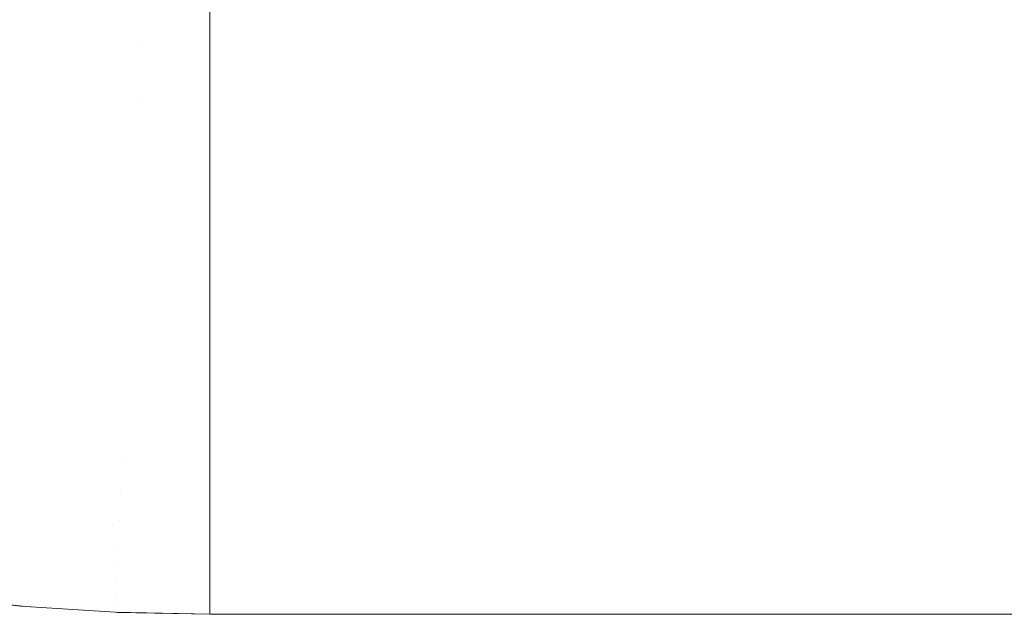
# Model space of a CAD drawing. Header units: centimetres. Extents: x -26 to 27.3, y -25.9 to -24.1.
# Tile 10 of 224: x -25.9262 to -25.8809, y -25.8599 to -25.8325. Entities that reach past the tile are written whole.
import ezdxf

# ---------------------------------------------------------------- set-up
doc = ezdxf.new("R2010")
doc.units = ezdxf.units.CM
doc.header["$LTSCALE"] = 2.54
doc.layers.add('Lucido design-1', color=7, linetype='Continuous')

# ---------------------------------------------------------------- blocks, each defined once
blk = doc.blocks.new('Gruppo-7-1')
at = {"color": 7, "linetype": 'Continuous', "lineweight": 9}
for points, invisible_edges in [([(-25.923902, -25.833268, 1181.655094), (-25.927097, -25.832918, 1181.655094), (-25.926729, -25.830122, 1181.652146), (-25.923656, -25.830459, 1181.652146)], 15), ([(-25.923488, -25.830458, 1182.393323), (-25.926478, -25.830139, 1182.393323), (-25.926848, -25.83303, 1182.390274), (-25.923736, -25.833361, 1182.390274)], 15), ([(-25.920695, -25.833478, 1181.655094), (-25.923902, -25.833268, 1181.655094), (-25.923656, -25.830459, 1181.652146), (-25.920572, -25.830661, 1181.652146)], 15), ([(-25.920488, -25.830649, 1182.393323), (-25.923488, -25.830458, 1182.393323), (-25.923736, -25.833361, 1182.390274), (-25.920612, -25.83356, 1182.390274)], 15), ([(-25.917482, -25.833548, 1181.655094), (-25.920695, -25.833478, 1181.655094), (-25.920572, -25.830661, 1181.652146), (-25.917482, -25.830728, 1181.652146)], 7), ([(-25.920488, -25.830649, 1182.393323), (-25.920612, -25.83356, 1182.390274), (-25.917482, -25.833627, 1182.390274), (-25.917482, -25.832068, 1182.391906)], 11), ([(-25.917482, -25.833548, 1181.655094), (-25.917482, -25.830728, 1181.652146), (27.182518, -25.830728, 1181.652146), (27.182518, -25.833548, 1181.655094)], 10), ([(27.182518, -25.833627, 1182.390274), (27.182518, -25.832068, 1182.391906), (-25.917482, -25.832068, 1182.391906), (-25.917482, -25.833627, 1182.390274)], 10), ([(-25.924137, -25.835957, 1181.658157), (-25.927449, -25.835594, 1181.658157), (-25.927097, -25.832918, 1181.655094), (-25.923902, -25.833268, 1181.655094)], 15), ([(-25.923736, -25.833361, 1182.390274), (-25.926848, -25.83303, 1182.390274), (-25.927201, -25.835787, 1182.387108), (-25.923971, -25.836131, 1182.387108)], 15), ([(-25.920813, -25.836175, 1181.658157), (-25.924137, -25.835957, 1181.658157), (-25.923902, -25.833268, 1181.655094), (-25.920695, -25.833478, 1181.655094)], 15), ([(-25.920612, -25.83356, 1182.390274), (-25.923736, -25.833361, 1182.390274), (-25.923971, -25.836131, 1182.387108), (-25.92073, -25.836338, 1182.387108)], 15), ([(-25.917482, -25.833614, 1181.655169), (-25.917482, -25.836247, 1181.658157), (-25.920813, -25.836175, 1181.658157), (-25.920695, -25.833478, 1181.655094)], 14), ([(-25.920695, -25.833478, 1181.655094), (-25.917482, -25.833548, 1181.655094), (-25.917482, -25.833614, 1181.655169)], 9), ([(-25.920612, -25.83356, 1182.390274), (-25.92073, -25.836338, 1182.387108), (-25.917482, -25.836407, 1182.387108), (-25.917482, -25.834939, 1182.38878)], 11), ([(-25.917482, -25.834939, 1182.38878), (-25.917482, -25.833627, 1182.390274), (-25.920612, -25.83356, 1182.390274)], 10), ([(27.182518, -25.833548, 1181.655094), (27.182518, -25.833614, 1181.655169), (-25.917482, -25.833614, 1181.655169), (-25.917482, -25.833548, 1181.655094)], 10), ([(-25.917482, -25.836247, 1181.658157), (-25.917482, -25.833614, 1181.655169), (27.182518, -25.833614, 1181.655169), (27.182518, -25.836247, 1181.658157)], 10), ([(-25.917482, -25.833627, 1182.390274), (-25.917482, -25.834939, 1182.38878), (27.182518, -25.834939, 1182.38878), (27.182518, -25.833627, 1182.390274)], 10), ([(27.182518, -25.836407, 1182.387108), (27.182518, -25.834939, 1182.38878), (-25.917482, -25.834939, 1182.38878), (-25.917482, -25.836407, 1182.387108)], 10), ([(-25.924362, -25.838522, 1181.661332), (-25.927785, -25.838147, 1181.661332), (-25.927449, -25.835594, 1181.658157), (-25.924137, -25.835957, 1181.658157)], 15), ([(-25.923971, -25.836131, 1182.387108), (-25.927201, -25.835787, 1182.387108), (-25.927537, -25.838407, 1182.383831), (-25.924195, -25.838763, 1182.383831)], 15), ([(-25.920925, -25.838747, 1181.661332), (-25.924362, -25.838522, 1181.661332), (-25.924137, -25.835957, 1181.658157), (-25.920813, -25.836175, 1181.658157)], 15), ([(-25.92073, -25.836338, 1182.387108), (-25.923971, -25.836131, 1182.387108), (-25.924195, -25.838763, 1182.383831), (-25.920842, -25.838977, 1182.383831)], 15), ([(-25.917482, -25.836487, 1181.658453), (-25.917482, -25.838822, 1181.661332), (-25.920925, -25.838747, 1181.661332), (-25.920813, -25.836175, 1181.658157)], 14), ([(-25.920813, -25.836175, 1181.658157), (-25.917482, -25.836247, 1181.658157), (-25.917482, -25.836487, 1181.658453)], 9), ([(-25.92073, -25.836338, 1182.387108), (-25.920842, -25.838977, 1182.383831), (-25.917482, -25.839048, 1182.383831), (-25.917482, -25.837674, 1182.385535)], 11), ([(-25.917482, -25.837674, 1182.385535), (-25.917482, -25.836407, 1182.387108), (-25.92073, -25.836338, 1182.387108)], 10), ([(27.182518, -25.836247, 1181.658157), (27.182518, -25.836487, 1181.658453), (-25.917482, -25.836487, 1181.658453), (-25.917482, -25.836247, 1181.658157)], 10), ([(-25.917482, -25.836407, 1182.387108), (-25.917482, -25.837674, 1182.385535), (27.182518, -25.837674, 1182.385535), (27.182518, -25.836407, 1182.387108)], 10), ([(-25.917482, -25.838822, 1181.661332), (-25.917482, -25.836487, 1181.658453), (27.182518, -25.836487, 1181.658453), (27.182518, -25.838822, 1181.661332)], 10), ([(27.182518, -25.839048, 1182.383831), (27.182518, -25.837674, 1182.385535), (-25.917482, -25.837674, 1182.385535), (-25.917482, -25.839048, 1182.383831)], 10), ([(-25.924575, -25.840957, 1181.664611), (-25.928104, -25.840571, 1181.664611), (-25.927785, -25.838147, 1181.661332), (-25.924362, -25.838522, 1181.661332)], 15), ([(-25.924195, -25.838763, 1182.383831), (-25.927537, -25.838407, 1182.383831), (-25.927854, -25.840885, 1182.380449), (-25.924407, -25.841253, 1182.380449)], 15), ([(-25.921032, -25.84119, 1181.664611), (-25.924575, -25.840957, 1181.664611), (-25.924362, -25.838522, 1181.661332), (-25.920925, -25.838747, 1181.661332)], 15), ([(-25.920842, -25.838977, 1182.383831), (-25.924195, -25.838763, 1182.383831), (-25.924407, -25.841253, 1182.380449), (-25.920948, -25.841473, 1182.380449)], 15), ([(-25.917482, -25.839214, 1181.661858), (-25.917482, -25.841267, 1181.664611), (-25.921032, -25.84119, 1181.664611), (-25.920925, -25.838747, 1181.661332)], 14), ([(-25.920925, -25.838747, 1181.661332), (-25.917482, -25.838822, 1181.661332), (-25.917482, -25.839214, 1181.661858)], 9), ([(27.182518, -25.838822, 1181.661332), (27.182518, -25.839214, 1181.661858), (-25.917482, -25.839214, 1181.661858), (-25.917482, -25.838822, 1181.661332)], 10), ([(-25.917482, -25.84027, 1182.382177), (-25.917482, -25.839048, 1182.383831), (-25.920842, -25.838977, 1182.383831), (-25.920948, -25.841473, 1182.380449)], 14), ([(-25.917482, -25.839048, 1182.383831), (-25.917482, -25.84027, 1182.382177), (27.182518, -25.84027, 1182.382177), (27.182518, -25.839048, 1182.383831)], 10), ([(-25.917482, -25.841267, 1181.664611), (-25.917482, -25.839214, 1181.661858), (27.182518, -25.839214, 1181.661858), (27.182518, -25.841267, 1181.664611)], 10), ([(-25.920948, -25.841473, 1182.380449), (-25.917482, -25.841547, 1182.380449), (-25.917482, -25.84027, 1182.382177)], 9), ([(27.182518, -25.841547, 1182.380449), (27.182518, -25.84027, 1182.382177), (-25.917482, -25.84027, 1182.382177), (-25.917482, -25.841547, 1182.380449)], 10), ([(-25.924776, -25.843259, 1181.667991), (-25.928406, -25.842862, 1181.667991), (-25.928104, -25.840571, 1181.664611), (-25.924575, -25.840957, 1181.664611)], 15), ([(-25.924407, -25.841253, 1182.380449), (-25.927854, -25.840885, 1182.380449), (-25.928153, -25.843218, 1182.376969), (-25.924607, -25.843596, 1182.376969)], 15), ([(-25.921133, -25.843498, 1181.667991), (-25.924776, -25.843259, 1181.667991), (-25.924575, -25.840957, 1181.664611), (-25.921032, -25.84119, 1181.664611)], 15), ([(-25.917482, -25.841791, 1181.665378), (-25.917482, -25.843578, 1181.667991), (-25.921133, -25.843498, 1181.667991), (-25.921032, -25.84119, 1181.664611)], 14), ([(-25.921032, -25.84119, 1181.664611), (-25.917482, -25.841267, 1181.664611), (-25.917482, -25.841791, 1181.665378)], 9), ([(-25.920948, -25.841473, 1182.380449), (-25.924407, -25.841253, 1182.380449), (-25.924607, -25.843596, 1182.376969), (-25.921048, -25.843823, 1182.376969)], 15), ([(-25.917482, -25.842721, 1182.378712), (-25.917482, -25.841547, 1182.380449), (-25.920948, -25.841473, 1182.380449), (-25.921048, -25.843823, 1182.376969)], 14), ([(27.182518, -25.841267, 1181.664611), (27.182518, -25.841791, 1181.665378), (-25.917482, -25.841791, 1181.665378), (-25.917482, -25.841267, 1181.664611)], 10), ([(-25.917482, -25.841547, 1182.380449), (-25.917482, -25.842721, 1182.378712), (27.182518, -25.842721, 1182.378712), (27.182518, -25.841547, 1182.380449)], 10), ([(-25.917482, -25.843578, 1181.667991), (-25.917482, -25.841791, 1181.665378), (27.182518, -25.841791, 1181.665378), (27.182518, -25.843578, 1181.667991)], 10), ([(-25.924965, -25.845423, 1181.671466), (-25.928689, -25.845016, 1181.671466), (-25.928406, -25.842862, 1181.667991), (-25.924776, -25.843259, 1181.667991)], 15), ([(-25.921048, -25.843823, 1182.376969), (-25.917482, -25.843899, 1182.376969), (-25.917482, -25.842721, 1182.378712)], 9), ([(27.182518, -25.843899, 1182.376969), (27.182518, -25.842721, 1182.378712), (-25.917482, -25.842721, 1182.378712), (-25.917482, -25.843899, 1182.376969)], 10), ([(-25.924607, -25.843596, 1182.376969), (-25.928153, -25.843218, 1182.376969), (-25.928433, -25.845402, 1182.373397), (-25.924793, -25.84579, 1182.373397)], 15), ([(-25.921227, -25.845668, 1181.671466), (-25.924965, -25.845423, 1181.671466), (-25.924776, -25.843259, 1181.667991), (-25.921133, -25.843498, 1181.667991)], 15), ([(-25.921048, -25.843823, 1182.376969), (-25.924607, -25.843596, 1182.376969), (-25.924793, -25.84579, 1182.373397), (-25.921141, -25.846023, 1182.373397)], 15), ([(-25.917482, -25.844212, 1181.669006), (-25.917482, -25.84575, 1181.671466), (-25.921227, -25.845668, 1181.671466), (-25.921133, -25.843498, 1181.667991)], 14), ([(-25.917482, -25.845022, 1182.375146), (-25.917482, -25.843899, 1182.376969), (-25.921048, -25.843823, 1182.376969), (-25.921141, -25.846023, 1182.373397)], 14), ([(-25.921133, -25.843498, 1181.667991), (-25.917482, -25.843578, 1181.667991), (-25.917482, -25.844212, 1181.669006)], 9), ([(27.182518, -25.843578, 1181.667991), (27.182518, -25.844212, 1181.669006), (-25.917482, -25.844212, 1181.669006), (-25.917482, -25.843578, 1181.667991)], 10), ([(-25.917482, -25.843899, 1182.376969), (-25.917482, -25.845022, 1182.375146), (27.182518, -25.845022, 1182.375146), (27.182518, -25.843899, 1182.376969)], 10), ([(-25.917482, -25.84575, 1181.671466), (-25.917482, -25.844212, 1181.669006), (27.182518, -25.844212, 1181.669006), (27.182518, -25.84575, 1181.671466)], 10), ([(-25.925142, -25.847446, 1181.67503), (-25.928954, -25.847028, 1181.67503), (-25.928689, -25.845016, 1181.671466), (-25.924965, -25.845423, 1181.671466)], 15), ([(-25.921141, -25.846023, 1182.373397), (-25.917482, -25.8461, 1182.373397), (-25.917482, -25.845022, 1182.375146)], 9), ([(27.182518, -25.8461, 1182.373397), (27.182518, -25.845022, 1182.375146), (-25.917482, -25.845022, 1182.375146), (-25.917482, -25.8461, 1182.373397)], 10), ([(-25.924793, -25.84579, 1182.373397), (-25.928433, -25.845402, 1182.373397), (-25.928693, -25.847434, 1182.369739), (-25.924967, -25.847831, 1182.369739)], 15), ([(-25.921316, -25.847696, 1181.67503), (-25.925142, -25.847446, 1181.67503), (-25.924965, -25.845423, 1181.671466), (-25.921227, -25.845668, 1181.671466)], 15), ([(-25.917482, -25.846474, 1181.672737), (-25.917482, -25.84778, 1181.67503), (-25.921316, -25.847696, 1181.67503), (-25.921227, -25.845668, 1181.671466)], 14), ([(-25.921227, -25.845668, 1181.671466), (-25.917482, -25.84575, 1181.671466), (-25.917482, -25.846474, 1181.672737)], 9), ([(-25.921141, -25.846023, 1182.373397), (-25.924793, -25.84579, 1182.373397), (-25.924967, -25.847831, 1182.369739), (-25.921228, -25.848069, 1182.369739)], 15), ([(-25.917482, -25.84717, 1182.371486), (-25.917482, -25.8461, 1182.373397), (-25.921141, -25.846023, 1182.373397), (-25.921228, -25.848069, 1182.369739)], 14), ([(27.182518, -25.84575, 1181.671466), (27.182518, -25.846474, 1181.672737), (-25.917482, -25.846474, 1181.672737), (-25.917482, -25.84575, 1181.671466)], 10), ([(-25.917482, -25.8461, 1182.373397), (-25.917482, -25.84717, 1182.371486), (27.182518, -25.84717, 1182.371486), (27.182518, -25.8461, 1182.373397)], 10), ([(-25.917482, -25.84778, 1181.67503), (-25.917482, -25.846474, 1181.672737), (27.182518, -25.846474, 1181.672737), (27.182518, -25.84778, 1181.67503)], 10), ([(-25.925307, -25.849322, 1181.678678), (-25.9292, -25.848896, 1181.678678), (-25.928954, -25.847028, 1181.67503), (-25.925142, -25.847446, 1181.67503)], 15), ([(-25.924967, -25.847831, 1182.369739), (-25.928693, -25.847434, 1182.369739), (-25.928933, -25.849309, 1182.366002), (-25.925127, -25.849715, 1182.366002)], 15), ([(-25.921398, -25.849578, 1181.678678), (-25.925307, -25.849322, 1181.678678), (-25.925142, -25.847446, 1181.67503), (-25.921316, -25.847696, 1181.67503)], 15), ([(-25.921228, -25.848069, 1182.369739), (-25.917482, -25.848149, 1182.369739), (-25.917482, -25.84717, 1182.371486)], 9), ([(27.182518, -25.848149, 1182.369739), (27.182518, -25.84717, 1182.371486), (-25.917482, -25.84717, 1182.371486), (-25.917482, -25.848149, 1182.369739)], 10), ([(-25.921228, -25.848069, 1182.369739), (-25.924967, -25.847831, 1182.369739), (-25.925127, -25.849715, 1182.366002), (-25.921308, -25.849958, 1182.366002)], 15), ([(-25.917482, -25.848571, 1181.676562), (-25.917482, -25.849664, 1181.678678), (-25.921398, -25.849578, 1181.678678), (-25.921316, -25.847696, 1181.67503)], 14), ([(-25.921316, -25.847696, 1181.67503), (-25.917482, -25.84778, 1181.67503), (-25.917482, -25.848571, 1181.676562)], 9), ([(27.182518, -25.84778, 1181.67503), (27.182518, -25.848571, 1181.676562), (-25.917482, -25.848571, 1181.676562), (-25.917482, -25.84778, 1181.67503)], 10), ([(-25.917482, -25.849161, 1182.367738), (-25.917482, -25.848149, 1182.369739), (-25.921228, -25.848069, 1182.369739), (-25.921308, -25.849958, 1182.366002)], 14), ([(-25.917482, -25.848149, 1182.369739), (-25.917482, -25.849161, 1182.367738), (27.182518, -25.849161, 1182.367738), (27.182518, -25.848149, 1182.369739)], 10), ([(-25.925458, -25.851049, 1181.682403), (-25.929426, -25.850615, 1181.682403), (-25.9292, -25.848896, 1181.678678), (-25.925307, -25.849322, 1181.678678)], 15), ([(-25.917482, -25.849664, 1181.678678), (-25.917482, -25.848571, 1181.676562), (27.182518, -25.848571, 1181.676562), (27.182518, -25.849664, 1181.678678)], 10), ([(-25.925127, -25.849715, 1182.366002), (-25.928933, -25.849309, 1182.366002), (-25.929153, -25.851027, 1182.362192), (-25.925274, -25.85144, 1182.362192)], 15), ([(-25.921474, -25.85131, 1181.682403), (-25.925458, -25.851049, 1181.682403), (-25.925307, -25.849322, 1181.678678), (-25.921398, -25.849578, 1181.678678)], 15), ([(-25.921308, -25.849958, 1182.366002), (-25.917482, -25.85004, 1182.366002), (-25.917482, -25.849161, 1182.367738)], 9), ([(27.182518, -25.85004, 1182.366002), (27.182518, -25.849161, 1182.367738), (-25.917482, -25.849161, 1182.367738), (-25.917482, -25.85004, 1182.366002)], 10), ([(-25.921308, -25.849958, 1182.366002), (-25.925127, -25.849715, 1182.366002), (-25.925274, -25.85144, 1182.362192), (-25.921382, -25.851688, 1182.362192)], 15), ([(-25.917482, -25.8505, 1181.680474), (-25.917482, -25.851398, 1181.682403), (-25.921474, -25.85131, 1181.682403), (-25.921398, -25.849578, 1181.678678)], 14), ([(-25.921398, -25.849578, 1181.678678), (-25.917482, -25.849664, 1181.678678), (-25.917482, -25.8505, 1181.680474)], 9), ([(27.182518, -25.849664, 1181.678678), (27.182518, -25.8505, 1181.680474), (-25.917482, -25.8505, 1181.680474), (-25.917482, -25.849664, 1181.678678)], 10), ([(-25.917482, -25.850991, 1182.363908), (-25.917482, -25.85004, 1182.366002), (-25.921308, -25.849958, 1182.366002), (-25.921382, -25.851688, 1182.362192)], 14), ([(-25.917482, -25.85004, 1182.366002), (-25.917482, -25.850991, 1182.363908), (27.182518, -25.850991, 1182.363908), (27.182518, -25.85004, 1182.366002)], 10), ([(-25.925595, -25.852624, 1181.6862), (-25.929633, -25.852182, 1181.6862), (-25.929426, -25.850615, 1181.682403), (-25.925458, -25.851049, 1181.682403)], 15), ([(-25.917482, -25.851398, 1181.682403), (-25.917482, -25.8505, 1181.680474), (27.182518, -25.8505, 1181.680474), (27.182518, -25.851398, 1181.682403)], 10), ([(-25.925274, -25.85144, 1182.362192), (-25.929153, -25.851027, 1182.362192), (-25.929352, -25.852583, 1182.358317), (-25.925407, -25.853004, 1182.358317)], 15), ([(-25.921543, -25.85289, 1181.6862), (-25.925595, -25.852624, 1181.6862), (-25.925458, -25.851049, 1181.682403), (-25.921474, -25.85131, 1181.682403)], 15), ([(-25.921382, -25.851688, 1182.362192), (-25.917482, -25.851771, 1182.362192), (-25.917482, -25.850991, 1182.363908)], 9), ([(27.182518, -25.851771, 1182.362192), (27.182518, -25.850991, 1182.363908), (-25.917482, -25.850991, 1182.363908), (-25.917482, -25.851771, 1182.362192)], 10), ([(-25.921382, -25.851688, 1182.362192), (-25.925274, -25.85144, 1182.362192), (-25.925407, -25.853004, 1182.358317), (-25.921448, -25.853256, 1182.358317)], 15), ([(-25.921543, -25.85289, 1181.6862), (-25.921474, -25.85131, 1181.682403), (-25.917482, -25.851398, 1181.682403), (-25.917482, -25.852257, 1181.684467)], 11), ([(27.182518, -25.851398, 1181.682403), (27.182518, -25.852257, 1181.684467), (-25.917482, -25.852257, 1181.684467), (-25.917482, -25.851398, 1181.682403)], 10), ([(-25.917482, -25.852657, 1182.360005), (-25.917482, -25.851771, 1182.362192), (-25.921382, -25.851688, 1182.362192), (-25.921448, -25.853256, 1182.358317)], 14), ([(-25.917482, -25.851771, 1182.362192), (-25.917482, -25.852657, 1182.360005), (27.182518, -25.852657, 1182.360005), (27.182518, -25.851771, 1182.362192)], 10), ([(-25.92572, -25.854043, 1181.690062), (-25.929819, -25.853594, 1181.690062), (-25.929633, -25.852182, 1181.6862), (-25.925595, -25.852624, 1181.6862)], 15), ([(-25.917482, -25.852257, 1181.684467), (-25.917482, -25.852978, 1181.6862), (-25.921543, -25.85289, 1181.6862)], 10), ([(-25.917482, -25.852978, 1181.6862), (-25.917482, -25.852257, 1181.684467), (27.182518, -25.852257, 1181.684467), (27.182518, -25.852978, 1181.6862)], 10), ([(-25.925407, -25.853004, 1182.358317), (-25.929352, -25.852583, 1182.358317), (-25.929531, -25.853977, 1182.354384), (-25.925526, -25.854403, 1182.354384)], 15), ([(-25.921605, -25.854313, 1181.690062), (-25.92572, -25.854043, 1181.690062), (-25.925595, -25.852624, 1181.6862), (-25.921543, -25.85289, 1181.6862)], 15), ([(-25.921605, -25.854313, 1181.690062), (-25.921543, -25.85289, 1181.6862), (-25.917482, -25.852978, 1181.6862), (-25.917482, -25.853838, 1181.688532)], 11), ([(-25.921448, -25.853256, 1182.358317), (-25.917482, -25.85334, 1182.358317), (-25.917482, -25.852657, 1182.360005)], 9), ([(27.182518, -25.85334, 1182.358317), (27.182518, -25.852657, 1182.360005), (-25.917482, -25.852657, 1182.360005), (-25.917482, -25.85334, 1182.358317)], 10), ([(27.182518, -25.852978, 1181.6862), (27.182518, -25.853838, 1181.688532), (-25.917482, -25.853838, 1181.688532), (-25.917482, -25.852978, 1181.6862)], 10), ([(-25.921448, -25.853256, 1182.358317), (-25.925407, -25.853004, 1182.358317), (-25.925526, -25.854403, 1182.354384), (-25.921508, -25.85466, 1182.354384)], 15), ([(-25.917482, -25.854156, 1182.356034), (-25.917482, -25.85334, 1182.358317), (-25.921448, -25.853256, 1182.358317), (-25.921508, -25.85466, 1182.354384)], 14), ([(-25.917482, -25.85334, 1182.358317), (-25.917482, -25.854156, 1182.356034), (27.182518, -25.854156, 1182.356034), (27.182518, -25.85334, 1182.358317)], 10), ([(-25.92583, -25.855303, 1181.693983), (-25.929984, -25.854848, 1181.693983), (-25.929819, -25.853594, 1181.690062), (-25.92572, -25.854043, 1181.690062)], 15), ([(-25.917482, -25.853838, 1181.688532), (-25.917482, -25.854402, 1181.690062), (-25.921605, -25.854313, 1181.690062)], 10), ([(-25.917482, -25.854402, 1181.690062), (-25.917482, -25.853838, 1181.688532), (27.182518, -25.853838, 1181.688532), (27.182518, -25.854402, 1181.690062)], 10), ([(-25.925526, -25.854403, 1182.354384), (-25.929531, -25.853977, 1182.354384), (-25.929688, -25.855205, 1182.350399), (-25.925631, -25.855637, 1182.350399)], 15), ([(-25.92166, -25.855577, 1181.693983), (-25.92583, -25.855303, 1181.693983), (-25.92572, -25.854043, 1181.690062), (-25.921605, -25.854313, 1181.690062)], 15), ([(-25.92166, -25.855577, 1181.693983), (-25.921605, -25.854313, 1181.690062), (-25.917482, -25.854402, 1181.690062), (-25.917482, -25.855242, 1181.692662)], 11), ([(-25.921508, -25.85466, 1182.354384), (-25.917482, -25.854745, 1182.354384), (-25.917482, -25.854156, 1182.356034)], 9), ([(27.182518, -25.854745, 1182.354384), (27.182518, -25.854156, 1182.356034), (-25.917482, -25.854156, 1182.356034), (-25.917482, -25.854745, 1182.354384)], 10), ([(-25.921508, -25.85466, 1182.354384), (-25.925526, -25.854403, 1182.354384), (-25.925631, -25.855637, 1182.350399), (-25.92156, -25.855897, 1182.350399)], 15), ([(-25.917482, -25.855485, 1182.352003), (-25.917482, -25.854745, 1182.354384), (-25.921508, -25.85466, 1182.354384), (-25.92156, -25.855897, 1182.350399)], 14), ([(27.182518, -25.854402, 1181.690062), (27.182518, -25.855242, 1181.692662), (-25.917482, -25.855242, 1181.692662), (-25.917482, -25.854402, 1181.690062)], 10), ([(-25.917482, -25.854745, 1182.354384), (-25.917482, -25.855485, 1182.352003), (27.182518, -25.855485, 1182.352003), (27.182518, -25.854745, 1182.354384)], 10), ([(-25.925926, -25.856403, 1181.697955), (-25.930128, -25.855942, 1181.697955), (-25.929984, -25.854848, 1181.693983), (-25.92583, -25.855303, 1181.693983)], 15), ([(-25.925631, -25.855637, 1182.350399), (-25.929688, -25.855205, 1182.350399), (-25.929824, -25.856266, 1182.346369), (-25.925722, -25.856703, 1182.346369)], 15), ([(-25.917482, -25.855242, 1181.692662), (-25.917482, -25.855668, 1181.693983), (-25.92166, -25.855577, 1181.693983)], 10), ([(-25.917482, -25.855668, 1181.693983), (-25.917482, -25.855242, 1181.692662), (27.182518, -25.855242, 1181.692662), (27.182518, -25.855668, 1181.693983)], 10), ([(-25.921708, -25.856679, 1181.697955), (-25.925926, -25.856403, 1181.697955), (-25.92583, -25.855303, 1181.693983), (-25.92166, -25.855577, 1181.693983)], 15), ([(-25.92156, -25.855897, 1182.350399), (-25.925631, -25.855637, 1182.350399), (-25.925722, -25.856703, 1182.346369), (-25.921606, -25.856966, 1182.346369)], 15), ([(-25.921708, -25.856679, 1181.697955), (-25.92166, -25.855577, 1181.693983), (-25.917482, -25.855668, 1181.693983), (-25.917482, -25.856464, 1181.69685)], 11), ([(-25.92156, -25.855897, 1182.350399), (-25.917482, -25.855983, 1182.350399), (-25.917482, -25.855485, 1182.352003)], 9), ([(27.182518, -25.855983, 1182.350399), (27.182518, -25.855485, 1182.352003), (-25.917482, -25.855485, 1182.352003), (-25.917482, -25.855983, 1182.350399)], 10), ([(27.182518, -25.855668, 1181.693983), (27.182518, -25.856464, 1181.69685), (-25.917482, -25.856464, 1181.69685), (-25.917482, -25.855668, 1181.693983)], 10), ([(-25.926008, -25.857339, 1181.701974), (-25.93025, -25.856874, 1181.701974), (-25.930128, -25.855942, 1181.697955), (-25.925926, -25.856403, 1181.697955)], 15), ([(-25.917482, -25.856641, 1182.34792), (-25.917482, -25.855983, 1182.350399), (-25.92156, -25.855897, 1182.350399), (-25.921606, -25.856966, 1182.346369)], 14), ([(-25.917482, -25.855983, 1182.350399), (-25.917482, -25.856641, 1182.34792), (27.182518, -25.856641, 1182.34792), (27.182518, -25.855983, 1182.350399)], 10), ([(-25.925722, -25.856703, 1182.346369), (-25.929824, -25.856266, 1182.346369), (-25.929938, -25.857159, 1182.342302), (-25.925799, -25.8576, 1182.342302)], 15), ([(-25.921749, -25.857618, 1181.701974), (-25.926008, -25.857339, 1181.701974), (-25.925926, -25.856403, 1181.697955), (-25.921708, -25.856679, 1181.697955)], 15), ([(-25.917482, -25.856464, 1181.69685), (-25.917482, -25.856771, 1181.697955), (-25.921708, -25.856679, 1181.697955)], 10), ([(-25.917482, -25.856771, 1181.697955), (-25.917482, -25.856464, 1181.69685), (27.182518, -25.856464, 1181.69685), (27.182518, -25.856771, 1181.697955)], 10), ([(-25.926075, -25.858109, 1181.706031), (-25.930351, -25.857641, 1181.706031), (-25.93025, -25.856874, 1181.701974), (-25.926008, -25.857339, 1181.701974)], 15), ([(-25.921606, -25.856966, 1182.346369), (-25.925722, -25.856703, 1182.346369), (-25.925799, -25.8576, 1182.342302), (-25.921644, -25.857865, 1182.342302)], 15), ([(-25.921749, -25.857618, 1181.701974), (-25.921708, -25.856679, 1181.697955), (-25.917482, -25.856771, 1181.697955), (-25.917482, -25.857503, 1181.701086)], 11), ([(-25.917482, -25.857624, 1182.343791), (-25.917482, -25.857053, 1182.346369), (-25.921606, -25.856966, 1182.346369), (-25.921644, -25.857865, 1182.342302)], 14), ([(-25.921606, -25.856966, 1182.346369), (-25.917482, -25.857053, 1182.346369), (-25.917482, -25.856641, 1182.34792)], 9), ([(27.182518, -25.857053, 1182.346369), (27.182518, -25.856641, 1182.34792), (-25.917482, -25.856641, 1182.34792), (-25.917482, -25.857053, 1182.346369)], 10), ([(27.182518, -25.856771, 1181.697955), (27.182518, -25.857503, 1181.701086), (-25.917482, -25.857503, 1181.701086), (-25.917482, -25.856771, 1181.697955)], 10), ([(-25.917482, -25.857053, 1182.346369), (-25.917482, -25.857624, 1182.343791), (27.182518, -25.857624, 1182.343791), (27.182518, -25.857053, 1182.346369)], 10), ([(-25.925799, -25.8576, 1182.342302), (-25.929938, -25.857159, 1182.342302), (-25.930031, -25.857883, 1182.338205), (-25.92586, -25.858327, 1182.338205)], 15), ([(-25.921783, -25.858391, 1181.706031), (-25.926075, -25.858109, 1181.706031), (-25.926008, -25.857339, 1181.701974), (-25.921749, -25.857618, 1181.701974)], 15), ([(-25.917482, -25.857503, 1181.701086), (-25.917482, -25.857711, 1181.701974), (-25.921749, -25.857618, 1181.701974)], 10), ([(-25.917482, -25.857711, 1181.701974), (-25.917482, -25.857503, 1181.701086), (27.182518, -25.857503, 1181.701086), (27.182518, -25.857711, 1181.701974)], 10), ([(-25.926128, -25.858713, 1181.71012), (-25.930431, -25.858241, 1181.71012), (-25.930351, -25.857641, 1181.706031), (-25.926075, -25.858109, 1181.706031)], 15), ([(-25.92586, -25.858327, 1182.338205), (-25.930031, -25.857883, 1182.338205), (-25.930102, -25.858436, 1182.334084), (-25.925908, -25.858883, 1182.334084)], 15), ([(-25.921644, -25.857865, 1182.342302), (-25.925799, -25.8576, 1182.342302), (-25.92586, -25.858327, 1182.338205), (-25.921675, -25.858594, 1182.338205)], 15), ([(-25.921783, -25.858391, 1181.706031), (-25.921749, -25.857618, 1181.701974), (-25.917482, -25.857711, 1181.701974), (-25.917482, -25.858357, 1181.705365)], 11), ([(-25.917482, -25.85843, 1182.339624), (-25.917482, -25.857953, 1182.342302), (-25.921644, -25.857865, 1182.342302), (-25.921675, -25.858594, 1182.338205)], 14), ([(-25.921644, -25.857865, 1182.342302), (-25.917482, -25.857953, 1182.342302), (-25.917482, -25.857624, 1182.343791)], 9), ([(27.182518, -25.857953, 1182.342302), (27.182518, -25.857624, 1182.343791), (-25.917482, -25.857624, 1182.343791), (-25.917482, -25.857953, 1182.342302)], 10), ([(27.182518, -25.857711, 1181.701974), (27.182518, -25.858357, 1181.705365), (-25.917482, -25.858357, 1181.705365), (-25.917482, -25.857711, 1181.701974)], 10), ([(-25.917482, -25.857953, 1182.342302), (-25.917482, -25.85843, 1182.339624), (27.182518, -25.85843, 1182.339624), (27.182518, -25.857953, 1182.342302)], 10), ([(-25.926166, -25.859148, 1181.714235), (-25.930488, -25.858674, 1181.714235), (-25.930431, -25.858241, 1181.71012), (-25.926128, -25.858713, 1181.71012)], 15), ([(-25.921809, -25.858996, 1181.71012), (-25.926128, -25.858713, 1181.71012), (-25.926075, -25.858109, 1181.706031), (-25.921783, -25.858391, 1181.706031)], 15), ([(-25.921675, -25.858594, 1182.338205), (-25.92586, -25.858327, 1182.338205), (-25.925908, -25.858883, 1182.334084), (-25.921699, -25.859151, 1182.334084)], 15), ([(-25.921809, -25.858996, 1181.71012), (-25.921783, -25.858391, 1181.706031), (-25.917482, -25.858484, 1181.706031), (-25.917482, -25.859024, 1181.709676)], 11), ([(-25.917482, -25.858357, 1181.705365), (-25.917482, -25.858484, 1181.706031), (-25.921783, -25.858391, 1181.706031)], 10), ([(-25.921675, -25.858594, 1182.338205), (-25.917482, -25.858683, 1182.338205), (-25.917482, -25.85843, 1182.339624)], 9), ([(-25.917482, -25.858484, 1181.706031), (-25.917482, -25.858357, 1181.705365), (27.182518, -25.858357, 1181.705365), (27.182518, -25.858484, 1181.706031)], 10), ([(27.182518, -25.858683, 1182.338205), (27.182518, -25.85843, 1182.339624), (-25.917482, -25.85843, 1182.339624), (-25.917482, -25.858683, 1182.338205)], 10), ([(-25.926189, -25.859413, 1181.718367), (-25.930522, -25.858938, 1181.718367), (-25.930488, -25.858674, 1181.714235), (-25.926166, -25.859148, 1181.714235)], 15), ([(-25.925941, -25.859268, 1182.329948), (-25.930151, -25.858819, 1182.329948), (-25.930178, -25.859031, 1182.325802), (-25.925959, -25.859481, 1182.325802)], 15), ([(-25.925908, -25.858883, 1182.334084), (-25.930102, -25.858436, 1182.334084), (-25.930151, -25.858819, 1182.329948), (-25.925941, -25.859268, 1182.329948)], 15), ([(-25.921828, -25.859432, 1181.714235), (-25.926166, -25.859148, 1181.714235), (-25.926128, -25.858713, 1181.71012), (-25.921809, -25.858996, 1181.71012)], 15), ([(-25.921699, -25.859151, 1182.334084), (-25.925908, -25.858883, 1182.334084), (-25.925941, -25.859268, 1182.329948), (-25.921715, -25.859537, 1182.329948)], 15), ([(-25.917482, -25.859059, 1182.335426), (-25.917482, -25.858683, 1182.338205), (-25.921675, -25.858594, 1182.338205), (-25.921699, -25.859151, 1182.334084)], 14), ([(27.182518, -25.858484, 1181.706031), (27.182518, -25.859024, 1181.709676), (-25.917482, -25.859024, 1181.709676), (-25.917482, -25.858484, 1181.706031)], 10), ([(-25.917482, -25.858683, 1182.338205), (-25.917482, -25.859059, 1182.335426), (27.182518, -25.859059, 1182.335426), (27.182518, -25.858683, 1182.338205)], 10), ([(-25.930522, -25.858938, 1181.718367), (-25.926189, -25.859413, 1181.718367), (-25.926198, -25.859507, 1181.722727), (-25.930088, -25.859081, 1181.722727)], 11), ([(-25.930089, -25.859088, 1182.322727), (-25.925974, -25.859526, 1182.322727), (-25.925959, -25.859481, 1182.325802), (-25.930178, -25.859031, 1182.325802)], 14), ([(-25.925974, -25.859526, 1182.322727), (-25.930089, -25.859088, 1182.322727), (-25.930088, -25.859081, 1181.722727), (-25.926198, -25.859507, 1181.722727)], 10), ([(-25.92184, -25.859698, 1181.718367), (-25.926189, -25.859413, 1181.718367), (-25.926166, -25.859148, 1181.714235), (-25.921828, -25.859432, 1181.714235)], 15), ([(-25.921715, -25.859537, 1182.329948), (-25.925941, -25.859268, 1182.329948), (-25.925959, -25.859481, 1182.325802), (-25.921724, -25.859751, 1182.325802)], 15), ([(-25.921828, -25.859432, 1181.714235), (-25.921809, -25.858996, 1181.71012), (-25.917482, -25.85909, 1181.71012), (-25.917482, -25.859503, 1181.714012)], 11), ([(-25.917482, -25.859024, 1181.709676), (-25.917482, -25.85909, 1181.71012), (-25.921809, -25.858996, 1181.71012)], 10), ([(-25.917482, -25.85951, 1182.331206), (-25.917482, -25.859241, 1182.334084), (-25.921699, -25.859151, 1182.334084), (-25.921715, -25.859537, 1182.329948)], 14), ([(-25.921699, -25.859151, 1182.334084), (-25.917482, -25.859241, 1182.334084), (-25.917482, -25.859059, 1182.335426)], 9), ([(-25.917482, -25.85909, 1181.71012), (-25.917482, -25.859024, 1181.709676), (27.182518, -25.859024, 1181.709676), (27.182518, -25.85909, 1181.71012)], 10), ([(27.182518, -25.859241, 1182.334084), (27.182518, -25.859059, 1182.335426), (-25.917482, -25.859059, 1182.335426), (-25.917482, -25.859241, 1182.334084)], 10), ([(27.182518, -25.85909, 1181.71012), (27.182518, -25.859503, 1181.714012), (-25.917482, -25.859503, 1181.714012), (-25.917482, -25.85909, 1181.71012)], 10), ([(-25.917482, -25.859241, 1182.334084), (-25.917482, -25.85951, 1182.331206), (27.182518, -25.85951, 1182.331206), (27.182518, -25.859241, 1182.334084)], 10), ([(-25.925974, -25.859522, 1181.722727), (-25.926198, -25.859507, 1181.722727), (-25.926189, -25.859413, 1181.718367)], 10), ([(-25.926198, -25.859507, 1181.722727), (-25.925974, -25.859522, 1181.722727), (-25.925974, -25.859526, 1182.322727)], 10), ([(-25.926189, -25.859413, 1181.718367), (-25.92184, -25.859698, 1181.718367), (-25.921844, -25.859793, 1181.722727), (-25.925974, -25.859522, 1181.722727)], 11), ([(-25.925974, -25.859526, 1182.322727), (-25.925963, -25.859528, 1182.322727), (-25.925959, -25.859481, 1182.325802)], 10), ([(-25.925974, -25.859522, 1181.722727), (-25.921842, -25.859793, 1181.722727), (-25.921842, -25.859791, 1182.322727), (-25.925963, -25.859528, 1182.322727)], 10), ([(-25.925963, -25.859528, 1182.322727), (-25.925974, -25.859526, 1182.322727), (-25.925974, -25.859522, 1181.722727)], 10), ([(-25.921724, -25.859751, 1182.325802), (-25.925959, -25.859481, 1182.325802), (-25.925963, -25.859528, 1182.322727), (-25.921842, -25.859791, 1182.322727)], 11), ([(-25.917482, -25.859888, 1181.722727), (-25.921844, -25.859793, 1181.722727), (-25.92184, -25.859698, 1181.718367), (-25.917482, -25.859793, 1181.718367)], 6), ([(-25.921842, -25.859791, 1182.322727), (-25.921726, -25.859798, 1182.322727), (-25.921724, -25.859751, 1182.325802)], 10), ([(-25.921726, -25.859798, 1182.322727), (-25.921842, -25.859791, 1182.322727), (-25.921842, -25.859793, 1181.722727)], 10), ([(-25.921842, -25.859793, 1181.722727), (-25.917482, -25.859888, 1181.722727), (-25.917482, -25.859888, 1182.322727), (-25.921726, -25.859798, 1182.322727)], 8), ([(-25.917482, -25.859793, 1181.718367), (-25.92184, -25.859698, 1181.718367), (-25.921828, -25.859432, 1181.714235), (-25.917482, -25.859527, 1181.714235)], 7), ([(-25.917482, -25.859503, 1181.714012), (-25.917482, -25.859527, 1181.714235), (-25.921828, -25.859432, 1181.714235)], 10), ([(-25.917482, -25.859841, 1182.325802), (-25.921724, -25.859751, 1182.325802), (-25.921726, -25.859798, 1182.322727), (-25.917482, -25.859888, 1182.322727)], 3), ([(-25.917482, -25.85978, 1182.32697), (-25.917482, -25.859627, 1182.329948), (-25.921715, -25.859537, 1182.329948), (-25.921724, -25.859751, 1182.325802)], 14), ([(-25.921724, -25.859751, 1182.325802), (-25.917482, -25.859841, 1182.325802), (-25.917482, -25.85978, 1182.32697)], 9), ([(-25.921715, -25.859537, 1182.329948), (-25.917482, -25.859627, 1182.329948), (-25.917482, -25.85951, 1182.331206)], 9), ([(-25.917482, -25.859527, 1181.714235), (-25.917482, -25.859503, 1181.714012), (27.182518, -25.859503, 1181.714012), (27.182518, -25.859527, 1181.714235)], 10), ([(27.182518, -25.859627, 1182.329948), (27.182518, -25.85951, 1182.331206), (-25.917482, -25.85951, 1182.331206), (-25.917482, -25.859627, 1182.329948)], 10), ([(27.182518, -25.859527, 1181.714235), (27.182518, -25.859793, 1181.718365), (-25.917482, -25.859793, 1181.718365), (-25.917482, -25.859527, 1181.714235)], 10), ([(-25.917482, -25.859627, 1182.329948), (-25.917482, -25.85978, 1182.32697), (27.182518, -25.85978, 1182.32697), (27.182518, -25.859627, 1182.329948)], 10), ([(27.182518, -25.859841, 1182.325802), (27.182518, -25.85978, 1182.32697), (-25.917482, -25.85978, 1182.32697), (-25.917482, -25.859841, 1182.325802)], 10), ([(27.182518, -25.859888, 1181.722727), (-25.917482, -25.859888, 1181.722727), (-25.917482, -25.859793, 1181.718365), (27.182518, -25.859793, 1181.718365)], 4), ([(-25.917482, -25.859841, 1182.325802), (-25.917482, -25.859888, 1182.322727), (27.182518, -25.859888, 1182.322727), (27.182518, -25.859841, 1182.325802)], 8)]:
    blk.add_3dface(points, dxfattribs=dict(at, invisible_edges=invisible_edges))
blk.add_3dface([(-25.917482, -25.859888, 1182.322727), (-25.917482, -25.859888, 1181.722727), (27.182518, -25.859888, 1181.722727), (27.182518, -25.859888, 1182.322727)], dxfattribs=at)

msp = doc.modelspace()

# ---------------------------------------------------------------- block references
at = {"layer": 'Lucido design-1', "color": 7}
msp.add_blockref('Gruppo-7-1', (0, 0), dxfattribs=at)

doc.saveas('drawing.dxf')
